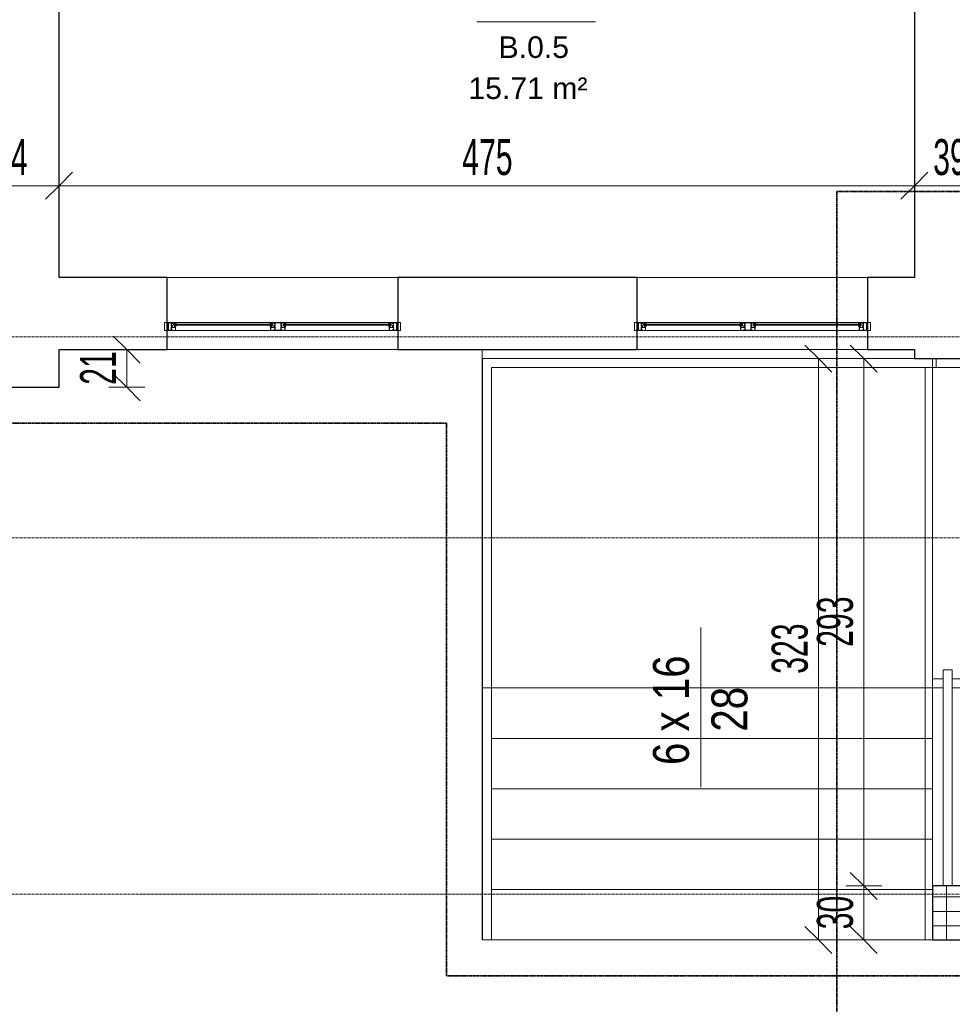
# Model space of a CAD drawing. Header units: millimetres. Extents: x -56965 to 15328, y -25411 to 16900.
# Tile 19 of 69: x -29662 to -24483, y -17272 to -11802. Entities that reach past the tile are written whole.
import ezdxf

# ---------------------------------------------------------------- set-up
doc = ezdxf.new("R2010")
doc.units = ezdxf.units.MM
for name, pattern in [('__FK_przerywana', [3.2004, 1.6002, -1.6002]), ('Linia siatki', [22.225, 12.7, -3.175, 3.175, -3.175]), ('Ponad', [3.96875, 2.38125, -1.5875])]:
    doc.linetypes.add(name, pattern=pattern)
for name, color, linetype, lineweight in [('A-ANNO-DIMS', 7, 'Continuous', 5), ('A-ANNO-DIMS-100', 7, 'Continuous', 5), ('A-AREA', 7, 'Continuous', 5), ('A-AREA-IDEN', 7, 'Continuous', 5), ('A-DETL-GENF', 7, 'Continuous', 5), ('A-FLOR', 7, 'Continuous', 5), ('A-FLOR-HRAL', 7, 'Continuous', 5), ('A-GLAZ', 7, 'Continuous', 5), ('A-WALL', 7, 'Continuous', 5), ('G-IMPT', 7, 'Continuous', 5), ('S-COLS', 7, 'Continuous', 5), ('S-COLS-SYMB', 7, 'Continuous', 25), ('S-GRID', 7, 'Continuous', 5), ('S-STRS', 7, 'Continuous', 5), ('S-STRS-IDEN', 7, 'Continuous', 5)]:
    doc.layers.add(name, color=color, linetype=linetype, lineweight=lineweight)
doc.layers.add('A-DETL', color=7, linetype='Continuous', lineweight=5, true_color=0x00a600)
doc.styles.add('Arial_1', font='arial.ttf', dxfattribs={"width": 0.8, "height": 200})
doc.styles.add('Arial_3', font='arial.ttf', dxfattribs={"height": 120})
doc.styles.add('Arial_4', font='arial.ttf', dxfattribs={"width": 0.6, "height": 200})
doc.dimstyles.new('standard_wielkość_otworów', dxfattribs={"dimscale": 304.8, "dimtxt": 204.05188, "dimasz": 0.492126, "dimexe": 0.328084, "dimexo": 0.0625, "dimgap": 0, "dimtad": 1, "dimdec": 0, "dimlfac": 0.1, "dimzin": 0, "dimdsep": 46, "dimtxsty": 'Arial_4', "dimblk1": 'OBLIQUE', "dimblk2": 'OBLIQUE', "dimsah": 1, "dimcen": 0.09, "dimazin": 0, "dimtfac": 1, "dimtdec": 4, "dimtix": 1, "dimtmove": 0, "dimatfit": 3, "dimfxl": 0.328084, "dimfxlon": 1, "dimtvp": 1, "dimtolj": 1, "dimtzin": 0, "dimarcsym": 2})
doc.dimstyles.new('standard_wielkość_otworów_1', dxfattribs={"dimscale": 304.8, "dimtxt": 204.05188, "dimasz": 0.492126, "dimexe": 0.328084, "dimexo": 0.0625, "dimgap": 0, "dimtad": 1, "dimdec": 0, "dimlfac": 0.1, "dimzin": 0, "dimdsep": 46, "dimtxsty": 'Arial_4', "dimblk1": 'OBLIQUE', "dimblk2": 'OBLIQUE', "dimsah": 1, "dimcen": 0.09, "dimazin": 0, "dimtfac": 1, "dimtdec": 4, "dimtix": 1, "dimtmove": 0, "dimatfit": 3, "dimfxl": 0.328084, "dimfxlon": 1, "dimtvp": 1, "dimtolj": 1, "dimtzin": 0, "dimarcsym": 2})

# ---------------------------------------------------------------- blocks, each defined once
blk = doc.blocks.new('Typ poręczy górnej - Górna poręcz_wewnętrzny_-1529173-PARTER')
at = {"layer": 'A-FLOR-HRAL'}
for p, q in [((-24533.4, -15414.4), (-24483.4, -15414.4)), ((-24533.4, -16614.4), (-24533.4, -15414.4)), ((-24483.4, -15414.4), (-24483.4, -16614.4))]:
    blk.add_line(p, q, dxfattribs=at)
blk = doc.blocks.new('Typ poręczy górnej - Górna poręcz_wewnętrzny_-V4-PARTER')
at = {"layer": 'A-FLOR-HRAL'}
for p, q in [((-24483.4, -15414.4), (-24533.4, -15414.4)), ((-24533.4, -15414.4), (-24533.4, -16614.4)), ((-24483.4, -15414.4), (-24483.4, -16614.4))]:
    blk.add_line(p, q, dxfattribs=at)
blk = doc.blocks.new('Typ poręczy górnej - Górna poręcz_wewnętrzny_-1536074-PARTER')
at = {"layer": 'A-FLOR-HRAL'}
for p, q in [((-27093, -15514.4), (-27093, -13684.8)), ((-27093, -13684.8), (-24573.4, -13684.8)), ((-24573.4, -13684.8), (-24573.4, -13734.8)), ((-27043, -13734.8), (-27043, -15514.4)), ((-24573.4, -13734.8), (-27043, -13734.8)), ((-27093, -16914.4), (-27093, -15514.4)), ((-27043, -15514.4), (-27093, -15514.4)), ((-27043, -15514.4), (-27043, -16914.4)), ((-27043, -16914.4), (-27093, -16914.4))]:
    blk.add_line(p, q, dxfattribs=at)
blk = doc.blocks.new('Typ poręczy górnej - Górna poręcz_wewnętrzny_-V9-PARTER')
at = {"layer": 'A-FLOR-HRAL'}
for p, q in [((-27093, -13684.8), (-24573.4, -13684.8)), ((-27093, -15514.4), (-27093, -13684.8)), ((-24573.4, -13684.8), (-24573.4, -13734.8)), ((-27043, -13734.8), (-24573.4, -13734.8)), ((-27043, -15514.4), (-27043, -13734.8)), ((-27093, -16914.4), (-27093, -15514.4)), ((-27043, -16914.4), (-27043, -15514.4)), ((-27093, -16914.4), (-27043, -16914.4))]:
    blk.add_line(p, q, dxfattribs=at)
blk = doc.blocks.new('Typ poręczy górnej - Górna poręcz_wewnętrzny_-1536087-PARTER')
at = {"layer": 'A-FLOR-HRAL'}
for p, q in [((-24593.4, -15514), (-24593.4, -15464)), ((-24593.4, -15464), (-24533.4, -15464)), ((-24483.4, -15464), (-24313.4, -15464)), ((-24313.4, -15464), (-24313.4, -15514)), ((-24533.4, -15514), (-24593.4, -15514)), ((-24313.4, -15514), (-24483.4, -15514))]:
    blk.add_line(p, q, dxfattribs=at)
blk = doc.blocks.new('Typ poręczy górnej - Górna poręcz_wewnętrzny_-V10-PARTER')
at = {"layer": 'A-FLOR-HRAL'}
for p, q in [((-24593.4, -15464), (-24593.4, -15514)), ((-24593.4, -15464), (-24533.4, -15464)), ((-24483.4, -15464), (-24313.4, -15464)), ((-24313.4, -15464), (-24313.4, -15514)), ((-24593.4, -15514), (-24533.4, -15514)), ((-24483.4, -15514), (-24313.4, -15514))]:
    blk.add_line(p, q, dxfattribs=at)
blk = doc.blocks.new('Typ poręczy górnej - Górna poręcz_wewnętrzny_-1536098-PARTER')
at = {"layer": 'A-FLOR-HRAL'}
for p, q in [((-24593.4, -13734.8), (-24593.4, -13684.8)), ((-24593.4, -13684.8), (-24313.4, -13684.8)), ((-24313.4, -13684.8), (-24313.4, -13734.8)), ((-24313.4, -13734.8), (-24593.4, -13734.8))]:
    blk.add_line(p, q, dxfattribs=at)
blk = doc.blocks.new('Typ poręczy górnej - Górna poręcz_wewnętrzny_-V11-PARTER')
at = {"layer": 'A-FLOR-HRAL'}
for p, q in [((-24593.4, -13684.8), (-24593.4, -13734.8)), ((-24593.4, -13684.8), (-24313.4, -13684.8)), ((-24313.4, -13684.8), (-24313.4, -13734.8)), ((-24593.4, -13734.8), (-24313.4, -13734.8))]:
    blk.add_line(p, q, dxfattribs=at)
blk = doc.blocks.new('Aluprof_MB-45_I_Alu_Window-FIX-4-panel_ENG_R-00495 - 1230 x 1481-1597105-PARTER')
at = {"layer": 'A-DETL-GENF'}
for p, q in [((-68.5, -50), (-590, -50)), ((590, -50), (18.5, -50)), ((-63.7, -95), (-593.3, -95)), ((-590, -59), (-68.5, -59)), ((-590, -65), (-68.5, -65)), ((593.2, -95), (-13.9, -95)), ((18.5, -59), (590, -59)), ((18.5, -65), (590, -65))]:
    blk.add_line(p, q, dxfattribs=at)
at = {"layer": 'A-GLAZ', "color": 55, "true_color": 0xafaf3c}
for p, q in [((-655, -50), (-640, -50)), ((-655, -95), (-655, -50)), ((-640, -50), (-640, -95)), ((655, -50), (640, -50)), ((640, -50), (640, -95)), ((655, -95), (655, -50)), ((-640, -95), (-655, -95)), ((640, -95), (655, -95))]:
    blk.add_line(p, q, dxfattribs=at)
at = {"layer": 'G-IMPT'}
for p, q in [((-602.7, -65), (-602.4, -65)), ((-593.2, -68.6), (-595.1, -68.6)), ((-593, -73.4), (-592.9, -71.7)), ((-591.9, -73.6), (-592.8, -73.6)), ((-592.6, -67.7), (-592.7, -68.2)), ((-592.4, -65), (-590.9, -65)), ((-589.9, -66.7), (-591.1, -72.9)), ((-68.6, -66.7), (-67.4, -72.9)), ((-66.1, -65), (-67.6, -65)), ((-66.6, -73.6), (-65.7, -73.6)), ((-65.9, -67.7), (-65.8, -68.2)), ((-65.5, -73.4), (-65.6, -71.7)), ((-65.3, -68.6), (-63.4, -68.6)), ((-55.8, -65), (-56.1, -65)), ((5.8, -65), (6.1, -65)), ((15.3, -68.6), (13.4, -68.6)), ((15.5, -73.4), (15.6, -71.7)), ((16.6, -73.6), (15.7, -73.6)), ((15.9, -67.7), (15.8, -68.2)), ((16.1, -65), (17.6, -65)), ((18.6, -66.7), (17.4, -72.9)), ((589.9, -66.7), (591.1, -72.9)), ((592.4, -65), (590.9, -65)), ((591.9, -73.6), (592.8, -73.6)), ((592.6, -67.7), (592.7, -68.2)), ((593, -73.4), (592.9, -71.7)), ((593.2, -68.6), (595.1, -68.6)), ((602.7, -65), (602.4, -65))]:
    blk.add_line(p, q, dxfattribs=at)
at = {"layer": 'G-IMPT', "flags": 128}
for points in [[(-590, -50.5), (-590.5, -50), (-640, -50), (-640, -53.6), (-638.5, -54), (-638, -54), (-638, -52), (-635, -52), (-635, -61.7), (-634.8, -61.9), (-635, -62.1), (-635, -70), (-638, -70), (-638, -68), (-638.5, -68), (-640, -68.4), (-640, -76.6), (-638.5, -77), (-638, -77), (-638, -75), (-635, -75), (-635, -83.8), (-634.8, -84), (-635, -84.2), (-635, -93), (-638, -93), (-638, -91), (-638.5, -91), (-640, -91.4), (-640, -95), (-611, -95), (-611, -91.4), (-612.5, -91), (-613, -91), (-613, -93), (-616, -93), (-616, -84.2), (-616.2, -84), (-616, -83.8), (-616, -75), (-613, -75), (-613, -77), (-612.5, -77), (-611, -76.6), (-611, -65.9), (-611.2, -65.7), (-612, -65.7), (-612.2, -65.9), (-612.2, -67.2), (-616, -67.2), (-616, -62.1), (-616.2, -61.9), (-616, -61.7), (-616, -56.7), (-612.2, -56.7), (-612.2, -58), (-612, -58.2), (-611.2, -58.2), (-611, -58), (-611, -55.5), (-611.2, -55.3), (-614.5, -55.3), (-614.5, -54), (-616, -54), (-616, -51.6), (-600, -51.6), (-600, -54), (-601.5, -54), (-601.5, -55), (-598, -55), (-597, -54), (-598.5, -54), (-598.5, -51.5), (-591.5, -51.5), (-591.5, -54), (-593, -54), (-592, -55), (-590, -55)], [(-617.6, -68.2), (-617.1, -68.7), (-612.5, -68.7), (-612.5, -73.5), (-617.1, -73.5), (-617.6, -74), (-617.6, -93.4), (-633.4, -93.4), (-633.4, -74), (-633.9, -73.5), (-638.5, -73.5), (-638.5, -71.5), (-633.9, -71.5), (-633.4, -71), (-633.4, -51.6), (-617.6, -51.6)], [(18, -50), (18.5, -50.5), (18.5, -55), (16.5, -55), (15.5, -54), (17, -54), (17, -51.5), (10, -51.5), (10, -54), (11.5, -54), (10.5, -55), (7, -55), (7, -54), (8.5, -54), (8.5, -51.8), (-7.5, -51.8), (-7.5, -54), (-6, -54), (-6, -55.3), (-2.7, -55.3), (-2.5, -55.5), (-2.5, -58), (-2.7, -58.2), (-3.5, -58.2), (-3.7, -58), (-3.7, -56.7), (-7.6, -56.7), (-7.6, -61.7), (-7.8, -61.9), (-7.6, -62.1), (-7.6, -67.2), (-3.7, -67.2), (-3.7, -65.9), (-3.5, -65.7), (-2.7, -65.7), (-2.5, -65.9), (-2.5, -76.6), (-4, -77), (-4.5, -77), (-4.5, -75), (-7.5, -75), (-7.5, -83.8), (-7.7, -84), (-7.5, -84.2), (-7.5, -93), (-4.5, -93), (-4.5, -91), (-4, -91), (-2.5, -91.4), (-2.5, -95), (-47.5, -95), (-47.5, -91.4), (-46, -91), (-45.5, -91), (-45.5, -93), (-42.5, -93), (-42.5, -84.2), (-42.3, -84), (-42.5, -83.8), (-42.5, -75), (-45.5, -75), (-45.5, -77), (-46, -77), (-47.5, -76.6), (-47.5, -65.9), (-47.3, -65.7), (-46.5, -65.7), (-46.3, -65.9), (-46.3, -67.2), (-42.4, -67.2), (-42.4, -62.1), (-42.2, -61.9), (-42.4, -61.7), (-42.4, -56.7), (-46.3, -56.7), (-46.3, -58), (-46.5, -58.2), (-47.3, -58.2), (-47.5, -58), (-47.5, -55.5), (-47.3, -55.3), (-44, -55.3), (-44, -54), (-42.5, -54), (-42.5, -51.6), (-58.5, -51.6), (-58.5, -54), (-57, -54), (-57, -55), (-60.5, -55), (-61.5, -54), (-60, -54), (-60, -51.5), (-67, -51.5), (-67, -54), (-65.5, -54), (-66.5, -55), (-68.5, -55), (-68.5, -50.5), (-68, -50)], [(-40.7, -51.8), (-9.3, -51.8), (-9.3, -68.5), (-8.8, -69), (-4.3, -69), (-4.3, -73.2), (-8.8, -73.2), (-9.3, -73.7), (-9.3, -93.2), (-40.7, -93.2), (-40.7, -73.7), (-41.2, -73.2), (-45.7, -73.2), (-45.7, -69), (-41.2, -69), (-40.7, -68.5)], [(590, -50.5), (590.5, -50), (640, -50), (640, -53.6), (638.5, -54), (638, -54), (638, -52), (635, -52), (635, -61.7), (634.8, -61.9), (635, -62.1), (635, -70), (638, -70), (638, -68), (638.5, -68), (640, -68.4), (640, -76.6), (638.5, -77), (638, -77), (638, -75), (635, -75), (635, -83.8), (634.8, -84), (635, -84.2), (635, -93), (638, -93), (638, -91), (638.5, -91), (640, -91.4), (640, -95), (611, -95), (611, -91.4), (612.5, -91), (613, -91), (613, -93), (616, -93), (616, -84.2), (616.2, -84), (616, -83.8), (616, -75), (613, -75), (613, -77), (612.5, -77), (611, -76.6), (611, -65.9), (611.2, -65.7), (612, -65.7), (612.2, -65.9), (612.2, -67.2), (616, -67.2), (616, -62.1), (616.2, -61.9), (616, -61.7), (616, -56.7), (612.2, -56.7), (612.2, -58), (612, -58.2), (611.2, -58.2), (611, -58), (611, -55.5), (611.2, -55.3), (614.5, -55.3), (614.5, -54), (616, -54), (616, -51.6), (600, -51.6), (600, -54), (601.5, -54), (601.5, -55), (598, -55), (597, -54), (598.5, -54), (598.5, -51.5), (591.5, -51.5), (591.5, -54), (593, -54), (592, -55), (590, -55)], [(617.6, -68.2), (617.1, -68.7), (612.5, -68.7), (612.5, -73.5), (617.1, -73.5), (617.6, -74), (617.6, -93.4), (633.4, -93.4), (633.4, -74), (633.9, -73.5), (638.5, -73.5), (638.5, -71.5), (633.9, -71.5), (633.4, -71), (633.4, -51.6), (617.6, -51.6)], [(-613.2, -90.8), (-613.3, -91.2), (-613.9, -91.4), (-615, -90.7), (-614.7, -89.8), (-609.8, -89.8), (-609.8, -93.1), (-609.3, -93.6), (-595.4, -93.6), (-594.4, -92.6), (-594.4, -78.7), (-594.9, -78.2), (-612.2, -78.2), (-615.1, -78.2), (-615.5, -77.3), (-613.6, -75.5), (-613.2, -75.6), (-613.2, -77.2), (-611, -77.2), (-594.8, -77.2), (-594.3, -76.7), (-594.3, -74.5), (-595.5, -74.5), (-600.6, -72.6), (-601, -72.1), (-600.9, -71.7), (-600.2, -71.5), (-595.3, -73.3), (-594.5, -73.3), (-594.8, -71.5), (-593.5, -71.5), (-593, -72), (-593, -94.7), (-593.3, -95), (-611, -95), (-611, -90.8)], [(-596.3, -58.9), (-597.9, -58.9), (-598.7, -59), (-600, -59), (-600.3, -58.7), (-600, -55.3), (-599.7, -55), (-590.3, -55), (-590, -55.3), (-589.7, -58.7), (-590, -59), (-591.3, -59), (-592.1, -58.9), (-593.7, -58.9), (-594.4, -59), (-595.6, -59)], [(-62.2, -58.9), (-60.6, -58.9), (-59.8, -59), (-58.5, -59), (-58.2, -58.7), (-58.5, -55.3), (-58.8, -55), (-68.2, -55), (-68.5, -55.3), (-68.8, -58.7), (-68.5, -59), (-67.2, -59), (-66.4, -58.9), (-64.8, -58.9), (-64.1, -59), (-62.9, -59)], [(-45.3, -90.8), (-45.2, -91.2), (-44.6, -91.4), (-43.5, -90.7), (-43.8, -89.8), (-48.7, -89.8), (-48.7, -93.1), (-49.2, -93.6), (-63.1, -93.6), (-64.1, -92.6), (-64.1, -78.7), (-63.6, -78.2), (-46.3, -78.2), (-43.4, -78.2), (-43, -77.3), (-44.9, -75.5), (-45.3, -75.6), (-45.3, -77.2), (-47.5, -77.2), (-63.7, -77.2), (-64.2, -76.7), (-64.2, -74.5), (-63, -74.5), (-57.9, -72.6), (-57.5, -72.1), (-57.6, -71.7), (-58.3, -71.5), (-63.2, -73.3), (-64, -73.3), (-63.7, -71.5), (-65, -71.5), (-65.5, -72), (-65.5, -94.7), (-65.3, -95), (-47.5, -95), (-47.5, -90.8)], [(-4.7, -90.8), (-4.8, -91.2), (-5.4, -91.4), (-6.5, -90.7), (-6.2, -89.8), (-1.3, -89.8), (-1.3, -93.1), (-0.8, -93.6), (13.1, -93.6), (14.1, -92.6), (14.1, -78.7), (13.6, -78.2), (-3.7, -78.2), (-6.6, -78.2), (-7, -77.3), (-5.1, -75.5), (-4.7, -75.6), (-4.7, -77.2), (-2.5, -77.2), (13.7, -77.2), (14.2, -76.7), (14.2, -74.5), (13, -74.5), (7.9, -72.6), (7.5, -72.1), (7.6, -71.7), (8.3, -71.5), (13.2, -73.3), (14, -73.3), (13.7, -71.5), (15, -71.5), (15.5, -72), (15.5, -94.7), (15.2, -95), (-2.5, -95), (-2.5, -90.8)], [(12.2, -58.9), (10.6, -58.9), (9.8, -59), (8.5, -59), (8.2, -58.7), (8.5, -55.3), (8.8, -55), (18.2, -55), (18.5, -55.3), (18.8, -58.7), (18.5, -59), (17.2, -59), (16.4, -58.9), (14.8, -58.9), (14.1, -59), (12.9, -59)], [(596.3, -58.9), (597.9, -58.9), (598.7, -59), (600, -59), (600.3, -58.7), (600, -55.3), (599.7, -55), (590.3, -55), (590, -55.3), (589.7, -58.7), (590, -59), (591.3, -59), (592.1, -58.9), (593.7, -58.9), (594.4, -59), (595.6, -59)], [(613.2, -90.8), (613.3, -91.2), (613.9, -91.4), (615, -90.7), (614.7, -89.8), (609.8, -89.8), (609.8, -93.1), (609.3, -93.6), (595.4, -93.6), (594.4, -92.6), (594.4, -78.7), (594.9, -78.2), (612.2, -78.2), (615.1, -78.2), (615.5, -77.3), (613.6, -75.5), (613.2, -75.6), (613.2, -77.2), (611, -77.2), (594.8, -77.2), (594.3, -76.7), (594.3, -74.5), (595.5, -74.5), (600.6, -72.6), (601, -72.1), (600.9, -71.7), (600.2, -71.5), (595.3, -73.3), (594.5, -73.3), (594.8, -71.5), (593.5, -71.5), (593, -72), (593, -94.7), (593.2, -95), (611, -95), (611, -90.8)]]:
    blk.add_lwpolyline(points, close=True, dxfattribs=at)
for points in [[(-597, -55), (-597, -54), (-597.5, -54), (-597.5, -53.5), (-597.3, -53.1), (-596.5, -52), (-593.5, -52), (-592.7, -53.1), (-592.5, -53.5), (-592.5, -54), (-593, -54), (-593, -55)], [(-61.5, -55), (-61.5, -54), (-61, -54), (-61, -53.5), (-61.2, -53.1), (-62, -52), (-65, -52), (-65.8, -53.1), (-66, -53.5), (-66, -54), (-65.5, -54), (-65.5, -55)], [(11.5, -55), (11.5, -54), (11, -54), (11, -53.5), (11.2, -53.1), (12, -52), (15, -52), (15.8, -53.1), (16, -53.5), (16, -54), (15.5, -54), (15.5, -55)], [(597, -55), (597, -54), (597.5, -54), (597.5, -53.5), (597.3, -53.1), (596.5, -52), (593.5, -52), (592.7, -53.1), (592.5, -53.5), (592.5, -54), (593, -54), (593, -55)], [(-544, -59), (-604, -59), (-604, -65), (-544, -65)], [(-593.1, -71.5), (-595.2, -71.5), (-595.4, -72.3)], [(-114.5, -59), (-54.5, -59), (-54.5, -65), (-114.5, -65)], [(-65.4, -71.5), (-63.3, -71.5), (-63.1, -72.3)], [(64.5, -59), (4.5, -59), (4.5, -65), (64.5, -65)], [(15.4, -71.5), (13.3, -71.5), (13.1, -72.3)], [(544, -59), (604, -59), (604, -65), (544, -65)], [(593.1, -71.5), (595.2, -71.5), (595.4, -72.3)]]:
    blk.add_lwpolyline(points, dxfattribs=at)
at = {"layer": 'G-IMPT'}
for centre in [(-595, -53.7), (-63.5, -53.7), (13.5, -53.7), (595, -53.7)]:
    blk.add_circle(centre, 1, dxfattribs=at)
for centre, radius, start, end in [((-602.8, -65.8), 0.82, 88.3309, 254.1936), ((-606.2, -77), 10.9, 24.1906, 72.9309), ((-603, -72.1), 7.1, 38.4087, 84.7254), ((-597, -67.3), 0.57, 216.6541, 311.4905), ((-592.3, -69.8), 4.82, 91.8339, 154.522), ((-595.9, -72.2), 0.5, 224.7824, 345), ((-592.3, -69), 3.53, 72.0819, 164.2736), ((-595.1, -68), 0.606, 180.9387, 274.7577), ((-593.4, -68), 0.711, 284.2724, 341.4484), ((-593.1, -71.7), 0.2, 355, 90), ((-592.8, -73.4), 0.2, 175, 270), ((-591.2, -68), 1.38, 95.8715, 168.0912), ((-591.9, -72.8), 0.8, 270, 355.7208), ((-591.4, -66.1), 0.492, 278.4511, 68.4438), ((-591, -66.2), 1.19, 335.9195, 86.1021), ((-67.5, -66.2), 1.19, 93.8979, 204.0805), ((-67.1, -66.1), 0.492, 111.5562, 261.5489), ((-66.6, -72.8), 0.8, 184.2792, 270), ((-66.2, -69), 3.53, 15.7264, 107.9181), ((-67.3, -68), 1.38, 11.9088, 84.1285), ((-66.2, -69.8), 4.82, 25.478, 88.1661), ((-65.1, -68), 0.711, 198.5516, 255.7276), ((-65.7, -73.4), 0.2, 270, 5), ((-65.4, -71.7), 0.2, 90, 185), ((-63.4, -68), 0.606, 265.2423, 359.0613), ((-62.6, -72.2), 0.5, 195, 315.2176), ((-52.3, -77), 10.9, 107.0691, 155.8094), ((-61.5, -67.3), 0.57, 228.5095, 323.3459), ((-55.5, -72.1), 7.1, 95.2746, 141.5913), ((-55.7, -65.8), 0.82, 285.8064, 91.6691), ((5.7, -65.8), 0.82, 88.3309, 254.1936), ((2.3, -77), 10.9, 24.1906, 72.9309), ((5.5, -72.1), 7.1, 38.4087, 84.7254), ((11.5, -67.3), 0.57, 216.6541, 311.4905), ((16.2, -69.8), 4.82, 91.8339, 154.522), ((12.6, -72.2), 0.5, 224.7824, 345), ((16.2, -69), 3.53, 72.0819, 164.2736), ((13.4, -68), 0.606, 180.9387, 274.7577), ((15.1, -68), 0.711, 284.2724, 341.4484), ((15.4, -71.7), 0.2, 355, 90), ((15.7, -73.4), 0.2, 175, 270), ((17.3, -68), 1.38, 95.8715, 168.0912), ((16.6, -72.8), 0.8, 270, 355.7208), ((17.1, -66.1), 0.492, 278.4511, 68.4438), ((17.5, -66.2), 1.19, 335.9195, 86.1021), ((591, -66.2), 1.19, 93.8979, 204.0805), ((591.4, -66.1), 0.492, 111.5562, 261.5489), ((591.9, -72.8), 0.8, 184.2792, 270), ((592.3, -69), 3.53, 15.7264, 107.9181), ((591.2, -68), 1.38, 11.9088, 84.1285), ((592.3, -69.8), 4.82, 25.478, 88.1661), ((593.4, -68), 0.711, 198.5516, 255.7276), ((592.8, -73.4), 0.2, 270, 5), ((593.1, -71.7), 0.2, 90, 185), ((595.1, -68), 0.606, 265.2423, 359.0613), ((595.9, -72.2), 0.5, 195, 315.2176), ((606.2, -77), 10.9, 107.0691, 155.8094), ((597, -67.3), 0.57, 228.5095, 323.3459), ((603, -72.1), 7.1, 95.2746, 141.5913), ((602.8, -65.8), 0.82, 285.8064, 91.6691)]:
    blk.add_arc(centre, radius, start, end, dxfattribs=at)
blk = doc.blocks.new('SKo Słup prefabrykowany ___FK_04_0 - S1 30X30-1811585-PARTER')
at = {"layer": 'S-COLS'}
h = blk.add_hatch(dxfattribs=at)
h.set_pattern_fill('FP_21', color=256, style=0, pattern_type=2)
h.set_pattern_definition([(0, (24443.42, 16764.41), (0, 80), []), (90, (24443.42, 16764.41), (-80, 5e-15), [])])
h.paths.add_polyline_path([(150, -150), (150, 150), (-150, 150), (-150, -150)])
at = {"layer": 'S-COLS-SYMB'}
for p, q in [((-150, 150), (-150, -150)), ((150, 150), (-150, 150)), ((150, -150), (150, 150)), ((-150, -150), (150, -150))]:
    blk.add_line(p, q, dxfattribs=at)
blk = doc.blocks.new('AN_pomieszczenia - Room Tag With Area-359654-PARTER')
at = {"layer": 'A-AREA-IDEN'}
for p in [(-3.295, 0), (3.295, 0)]:
    blk.add_line(p, (0, 0), dxfattribs=at)
blk = doc.blocks.new('OBS oznaczenie biegu schodów ___FK_4_0 - OBS_Oznaczenie biegu schodów-885247-PARTER')
at = {"layer": 'S-STRS-IDEN'}
blk.add_line((1.184, 0.362), (10.056, 0.362), dxfattribs=at)
blk = doc.blocks.new('DIMBLOCK150-PARTER')
at = {"layer": 'A-ANNO-DIMS-100', "color": 250, "true_color": 0x303030, "transparency": 16777216}
for p, q in [((-29983.4, -12724.7), (-29983.4, -12624.7)), ((-29443.4, -12724.7), (-29443.4, -12624.7)), ((-29983.4, -12724.7), (-29908.4, -12649.7)), ((-29443.4, -12724.7), (-29368.4, -12649.7)), ((-29983.4, -12724.7), (-30058.4, -12799.7)), ((-29983.4, -12724.7), (-29443.4, -12724.7)), ((-29983.4, -12724.7), (-29983.4, -12824.7)), ((-29443.4, -12724.7), (-29518.4, -12799.7)), ((-29443.4, -12724.7), (-29443.4, -12824.7))]:
    blk.add_line(p, q, dxfattribs=at)
at = {"layer": 'A-ANNO-DIMS-100', "color": 0, "transparency": 16777216, "insert": (-29804.5, -12465.1), "char_height": 200, "width": 218.492, "attachment_point": 1, "line_spacing_factor": 0.941778, "style": 'Arial_4'}
blk.add_mtext('54', dxfattribs=at)
blk = doc.blocks.new('_Oblique')
at = {"color": 0, "linetype": 'ByBlock', "lineweight": -2}
blk.add_line((-0.5, -0.5), (0.5, 0.5), dxfattribs=at)
blk = doc.blocks.new('DIMBLOCK151-PARTER')
at = {"layer": 'A-ANNO-DIMS-100', "color": 250, "true_color": 0x303030, "transparency": 16777216}
for p, q in [((-29443.4, -12724.7), (-29443.4, -12624.7)), ((-24693.4, -12724.7), (-24693.4, -12624.7)), ((-29443.4, -12724.7), (-29368.4, -12649.7)), ((-24693.4, -12724.7), (-24618.4, -12649.7)), ((-29443.4, -12724.7), (-29518.4, -12799.7)), ((-29443.4, -12724.7), (-24693.4, -12724.7)), ((-29443.4, -12724.7), (-29443.4, -12824.7)), ((-24693.4, -12724.7), (-24768.4, -12799.7)), ((-24693.4, -12724.7), (-24693.4, -12824.7))]:
    blk.add_line(p, q, dxfattribs=at)
at = {"layer": 'A-ANNO-DIMS-100', "color": 0, "transparency": 16777216, "insert": (-27205, -12465.1), "char_height": 200, "width": 327.739, "attachment_point": 1, "line_spacing_factor": 0.941778, "style": 'Arial_4'}
blk.add_mtext('475', dxfattribs=at)
blk = doc.blocks.new('DIMBLOCK152-PARTER')
at = {"layer": 'A-ANNO-DIMS-100', "color": 250, "true_color": 0x303030, "transparency": 16777216}
for p, q in [((-24693.4, -12724.7), (-24693.4, -12624.7)), ((-24303.4, -12724.7), (-24303.4, -12624.7)), ((-24693.4, -12724.7), (-24618.4, -12649.7)), ((-24303.4, -12724.7), (-24228.4, -12649.7)), ((-24693.4, -12724.7), (-24768.4, -12799.7)), ((-24693.4, -12724.7), (-24303.4, -12724.7)), ((-24693.4, -12724.7), (-24693.4, -12824.7)), ((-24303.4, -12724.7), (-24378.4, -12799.7)), ((-24303.4, -12724.7), (-24303.4, -12824.7))]:
    blk.add_line(p, q, dxfattribs=at)
at = {"layer": 'A-ANNO-DIMS-100', "color": 0, "transparency": 16777216, "insert": (-24589.5, -12465.1), "char_height": 200, "width": 218.492, "attachment_point": 1, "line_spacing_factor": 0.941778, "style": 'Arial_4'}
blk.add_mtext('39', dxfattribs=at)
blk = doc.blocks.new('DIMBLOCK330-PARTER')
at = {"layer": 'A-ANNO-DIMS-100', "color": 250, "true_color": 0x303030, "transparency": 16777216}
for p, q in [((-29067.5, -13634.4), (-29142.5, -13559.4)), ((-29067.5, -13634.4), (-29167.5, -13634.4)), ((-29067.5, -13844.4), (-29067.5, -13634.4)), ((-29067.5, -13634.4), (-28992.5, -13709.4)), ((-29067.5, -13634.4), (-28967.5, -13634.4)), ((-29067.5, -13844.4), (-29142.5, -13769.4)), ((-29067.5, -13844.4), (-29167.5, -13844.4)), ((-29067.5, -13844.4), (-28992.5, -13919.4)), ((-29067.5, -13844.4), (-28967.5, -13844.4))]:
    blk.add_line(p, q, dxfattribs=at)
at = {"layer": 'A-ANNO-DIMS-100', "color": 0, "transparency": 16777216, "insert": (-29327.2, -13830.4), "char_height": 200, "width": 218.492, "attachment_point": 1, "rotation": 90, "line_spacing_factor": 0.941778, "style": 'Arial_4'}
blk.add_mtext('21', dxfattribs=at)
blk = doc.blocks.new('DIMBLOCK369-PARTER')
at = {"layer": 'A-ANNO-DIMS-100', "color": 250, "true_color": 0x303030, "transparency": 16777216}
for p, q in [((-25226.9, -13684.4), (-25301.9, -13609.4)), ((-25226.9, -13684.4), (-25326.9, -13684.4)), ((-25226.9, -16914.4), (-25226.9, -13684.4)), ((-25226.9, -13684.4), (-25151.9, -13759.4)), ((-25226.9, -13684.4), (-25126.9, -13684.4)), ((-25226.9, -16914.4), (-25301.9, -16839.4)), ((-25226.9, -16914.4), (-25326.9, -16914.4)), ((-25226.9, -16914.4), (-25151.9, -16989.4)), ((-25226.9, -16914.4), (-25126.9, -16914.4))]:
    blk.add_line(p, q, dxfattribs=at)
at = {"layer": 'A-ANNO-DIMS-100', "color": 0, "transparency": 16777216, "insert": (-25486.5, -15436), "char_height": 200, "width": 327.739, "attachment_point": 1, "rotation": 90, "line_spacing_factor": 0.941778, "style": 'Arial_4'}
blk.add_mtext('323', dxfattribs=at)
blk = doc.blocks.new('DIMBLOCK370-PARTER')
at = {"layer": 'A-ANNO-DIMS-100', "color": 250, "true_color": 0x303030, "transparency": 16777216}
for p, q in [((-24975.5, -13684.4), (-25050.5, -13609.4)), ((-24975.5, -13684.4), (-25075.5, -13684.4)), ((-24975.5, -13684.4), (-24975.5, -16614.4)), ((-24975.5, -13684.4), (-24900.5, -13759.4)), ((-24975.5, -13684.4), (-24875.5, -13684.4)), ((-24975.5, -16614.4), (-25050.5, -16539.4)), ((-24975.5, -16614.4), (-25075.5, -16614.4)), ((-24975.5, -16614.4), (-24900.5, -16689.4)), ((-24975.5, -16614.4), (-24875.5, -16614.4))]:
    blk.add_line(p, q, dxfattribs=at)
at = {"layer": 'A-ANNO-DIMS-100', "color": 0, "transparency": 16777216, "insert": (-25235.1, -15286), "char_height": 200, "width": 327.739, "attachment_point": 1, "rotation": 90, "line_spacing_factor": 0.941778, "style": 'Arial_4'}
blk.add_mtext('293', dxfattribs=at)
blk = doc.blocks.new('DIMBLOCK371-PARTER')
at = {"layer": 'A-ANNO-DIMS-100', "color": 250, "true_color": 0x303030, "transparency": 16777216}
for p, q in [((-24975.5, -16614.4), (-25050.5, -16539.4)), ((-24975.5, -16614.4), (-25075.5, -16614.4)), ((-24975.5, -16614.4), (-24975.5, -16914.4)), ((-24975.5, -16614.4), (-24900.5, -16689.4)), ((-24975.5, -16614.4), (-24875.5, -16614.4)), ((-24975.5, -16914.4), (-25050.5, -16839.4)), ((-24975.5, -16914.4), (-25075.5, -16914.4)), ((-24975.5, -16914.4), (-24900.5, -16989.4)), ((-24975.5, -16914.4), (-24875.5, -16914.4))]:
    blk.add_line(p, q, dxfattribs=at)
at = {"layer": 'A-ANNO-DIMS-100', "color": 0, "transparency": 16777216, "insert": (-25235.1, -16855.4), "char_height": 200, "width": 218.492, "attachment_point": 1, "rotation": 90, "line_spacing_factor": 0.941778, "style": 'Arial_4'}
blk.add_mtext('30', dxfattribs=at)

msp = doc.modelspace()

# ---------------------------------------------------------------- linework, layer by layer
at = {"layer": 'A-AREA'}
for p, q in [((-24593.41602, -16614.40745), (-24593.41602, -15514.40745)), ((-24593.41602, -15514.40745), (-24533.41602, -15514.40745))]:
    msp.add_line(p, q, dxfattribs=at)
at = {"layer": 'A-DETL', "color": 5, "linetype": '__FK_przerywana', "lineweight": 35, "true_color": 0x0000ff}
for p, q in [((-25124.54454, -12757.24914), (-15544.98669, -12757.24914)), ((-25124.54454, -17514.40745), (-25124.54454, -12757.24914))]:
    msp.add_line(p, q, dxfattribs=at)
at = {"layer": 'A-DETL', "color": 6, "linetype": '__FK_przerywana', "lineweight": 35, "true_color": 0xff00ff}
for p, q in [((-27293.01602, -14044.40745), (-36113.41602, -14044.40745)), ((-27293.01602, -17114.40745), (-27293.01602, -14044.40745)), ((-13373.81602, -17114.40745), (-27293.01602, -17114.40745))]:
    msp.add_line(p, q, dxfattribs=at)
at = {"layer": 'A-FLOR', "color": 252, "true_color": 0x838383}
for p, q in [((-24633.41602, -16914.40745), (-24633.41602, -13734.80745)), ((-24593.41602, -16914.40745), (-24633.41602, -16914.40745))]:
    msp.add_line(p, q, dxfattribs=at)
at = {"layer": 'A-WALL', "lineweight": 25}
for p, q in [((-29443.41602, -13234.40745), (-29443.41602, -11459.40745)), ((-24693.41602, -11459.40745), (-24693.41602, -13234.40745)), ((-28843.41602, -13234.40745), (-29443.41602, -13234.40745)), ((-28843.41602, -13634.40745), (-28843.41602, -13234.40745)), ((-26233.41602, -13234.40745), (-27563.41602, -13234.40745)), ((-27563.41602, -13234.40745), (-27563.41602, -13634.40745)), ((-26233.41602, -13634.40745), (-26233.41602, -13234.40745)), ((-24693.41602, -13234.40745), (-24953.41602, -13234.40745)), ((-24953.41602, -13234.40745), (-24953.41602, -13634.40745)), ((-29443.41602, -13634.40745), (-28843.41602, -13634.40745)), ((-29443.41602, -13844.40745), (-29443.41602, -13634.40745)), ((-27563.41602, -13634.40745), (-26233.41602, -13634.40745)), ((-24953.41602, -13634.40745), (-24693.41602, -13634.40745)), ((-24693.41602, -13634.40745), (-24693.41602, -13684.40745)), ((-24693.41602, -13684.40745), (-23523.41602, -13684.40745)), ((-30843.41602, -13844.40745), (-29443.41602, -13844.40745))]:
    msp.add_line(p, q, dxfattribs=at)
at = {"layer": 'A-WALL'}
for p, q in [((-28843.41602, -13234.40745), (-27563.41602, -13234.40745)), ((-26233.41602, -13234.40745), (-24953.41602, -13234.40745)), ((-27563.41602, -13634.40745), (-28843.41602, -13634.40745)), ((-24953.41602, -13634.40745), (-26233.41602, -13634.40745))]:
    msp.add_line(p, q, dxfattribs=at)
at = {"layer": 'S-GRID', "linetype": 'Linia siatki'}
for p, q in [((-55866.74056, -13564.40745), (1287.74041, -13564.40745)), ((-55866.74056, -14680.40745), (1287.74041, -14680.40745)), ((-55866.74056, -16659.40745), (1287.74041, -16659.40745))]:
    msp.add_line(p, q, dxfattribs=at)
at = {"layer": 'S-STRS'}
for p, q in [((-27093.41602, -13634.40745), (-27093.41602, -15514.40745)), ((-27093.41602, -15794.40745), (-27093.41602, -15514.40745)), ((-27043.01602, -15514.40745), (-24633.41602, -15514.40745)), ((-27093.41602, -16074.40745), (-27093.41602, -15794.40745)), ((-27043.01602, -15794.40745), (-24633.41602, -15794.40745)), ((-27093.41602, -16354.40745), (-27093.41602, -16074.40745)), ((-27043.01602, -16074.40745), (-24633.41602, -16074.40745)), ((-27093.41602, -16634.40745), (-27093.41602, -16354.40745)), ((-27043.01602, -16354.40745), (-24633.41602, -16354.40745)), ((-27093.41602, -16914.40745), (-27093.41602, -16634.40745)), ((-27043.01602, -16634.40745), (-24633.41602, -16634.40745)), ((-27043.01602, -16914.40745), (-24633.41602, -16914.40745))]:
    msp.add_line(p, q, dxfattribs=at)
at = {"layer": 'S-STRS', "color": 9, "true_color": 0xc2c2c2}
msp.add_line((-24593.41602, -13684.40745), (-24313.41602, -13684.40745), dxfattribs=at)
at = {"layer": 'S-STRS', "color": 252, "true_color": 0x838383}
for p, q in [((-24593.41602, -13734.80745), (-24593.41602, -15464.00745)), ((-24633.41602, -15514.40745), (-24593.41602, -15514.40745)), ((-24593.41602, -15514.40745), (-24533.41602, -15514.40745)), ((-24593.41602, -15794.40745), (-24593.41602, -15514.40745)), ((-24633.41602, -15794.40745), (-24593.41602, -15794.40745)), ((-24593.41602, -16074.40745), (-24593.41602, -15794.40745)), ((-24633.41602, -16074.40745), (-24593.41602, -16074.40745)), ((-24593.41602, -16354.40745), (-24593.41602, -16074.40745)), ((-24633.41602, -16354.40745), (-24593.41602, -16354.40745)), ((-24593.41602, -16614.40745), (-24593.41602, -16354.40745)), ((-24633.41602, -16634.40745), (-24593.41602, -16634.40745)), ((-24633.41602, -16914.40745), (-24593.41602, -16914.40745))]:
    msp.add_line(p, q, dxfattribs=at)
at = {"layer": 'S-STRS', "color": 252, "linetype": 'Ponad', "true_color": 0x838383}
for p, q in [((-24593.41602, -13734.80745), (-24593.41602, -15464.00745)), ((-24633.41602, -15514.40745), (-24593.41602, -15514.40745)), ((-24633.41602, -15794.40745), (-24593.41602, -15794.40745)), ((-24633.41602, -16074.40745), (-24593.41602, -16074.40745)), ((-24633.41602, -16354.40745), (-24593.41602, -16354.40745)), ((-24633.41602, -16634.40745), (-24593.41602, -16634.40745)), ((-24633.41602, -16914.40745), (-24593.41602, -16914.40745))]:
    msp.add_line(p, q, dxfattribs=at)
at = {"layer": 'S-STRS', "linetype": 'Ponad'}
for p, q in [((-27043.01602, -15514.40745), (-24633.41602, -15514.40745)), ((-27043.01602, -15794.40745), (-24633.41602, -15794.40745)), ((-27043.01602, -16074.40745), (-24633.41602, -16074.40745)), ((-27043.01602, -16354.40745), (-24633.41602, -16354.40745)), ((-27043.01602, -16634.40745), (-24633.41602, -16634.40745)), ((-27043.01602, -16914.40745), (-24633.41602, -16914.40745))]:
    msp.add_line(p, q, dxfattribs=at)

# ---------------------------------------------------------------- block references
at = {"layer": 'A-AREA-IDEN', "xscale": 99.99999999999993, "yscale": 99.99999999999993, "zscale": 99.99999999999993}
msp.add_blockref('AN_pomieszczenia - Room Tag With Area-359654-PARTER', (-26795.20069, -11814.3752), dxfattribs=at)
at = {"layer": 'A-FLOR-HRAL'}
for name in ['Typ poręczy górnej - Górna poręcz_wewnętrzny_-1536074-PARTER', 'Typ poręczy górnej - Górna poręcz_wewnętrzny_-V9-PARTER', 'Typ poręczy górnej - Górna poręcz_wewnętrzny_-1536098-PARTER', 'Typ poręczy górnej - Górna poręcz_wewnętrzny_-V11-PARTER', 'Typ poręczy górnej - Górna poręcz_wewnętrzny_-1529173-PARTER', 'Typ poręczy górnej - Górna poręcz_wewnętrzny_-V4-PARTER', 'Typ poręczy górnej - Górna poręcz_wewnętrzny_-1536087-PARTER', 'Typ poręczy górnej - Górna poręcz_wewnętrzny_-V10-PARTER']:
    msp.add_blockref(name, (0, 0), dxfattribs=at)
at = {"layer": 'A-GLAZ', "color": 55, "true_color": 0xafaf3c}
for p in [(-28203.41602, -13434.40745), (-25593.41602, -13434.40745)]:
    msp.add_blockref('Aluprof_MB-45_I_Alu_Window-FIX-4-panel_ENG_R-00495 - 1230 x 1481-1597105-PARTER', p, dxfattribs=at)
at = {"layer": 'S-COLS-SYMB', "lineweight": 18}
msp.add_blockref('SKo Słup prefabrykowany ___FK_04_0 - S1 30X30-1811585-PARTER', (-24443.41602, -16764.40745), dxfattribs=at)
at = {"layer": 'S-STRS-IDEN', "xscale": 99.99999999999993, "yscale": 99.99999999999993, "zscale": 99.99999999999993, "rotation": 90.00000000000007}
msp.add_blockref('OBS oznaczenie biegu schodów ___FK_4_0 - OBS_Oznaczenie biegu schodów-885247-PARTER', (-25843.41602, -16184.45946), dxfattribs=at)

# ---------------------------------------------------------------- texts
at = {"layer": 'A-AREA-IDEN', "char_height": 120, "attachment_point": 1, "style": 'Arial_3'}
for s, insert, width in [('B.0.5', (-27003.36488, -11894.79398), 513.08), ('15.71 m²', (-27170.82012, -12123.10861), 857.805625)]:
    msp.add_mtext(s, dxfattribs=dict(at, insert=insert, width=width))
at = {"layer": 'S-STRS-IDEN', "char_height": 200, "attachment_point": 1, "rotation": 90, "style": 'Arial_1'}
for s, insert, width in [('6 x 16', (-26145.40231, -15942.66552), 756.793), ('28', (-25821.28773, -15757.45718), 307.848)]:
    msp.add_mtext(s, dxfattribs=dict(at, insert=insert, width=width))

# ---------------------------------------------------------------- dimensions: what is measured, and where the dimension line sits
at = {"layer": 'A-ANNO-DIMS', "color": 250, "true_color": 0x303030}
for base, p1, p2, override, picture, middle in [((-29443.41602, -12724.71734), (-29983.41602, -12624.71734), (-29443.41602, -12624.71734), {"dimpost": '<>', "dimfxl": 540}, 'DIMBLOCK150-PARTER', (-29713.41602, -12623.01202)), ((-24693.41602, -12724.71734), (-29443.41602, -12624.71734), (-24693.41602, -12624.71734), {"dimpost": '<>', "dimfxl": 4750}, 'DIMBLOCK151-PARTER', (-27068.41602, -12623.01202)), ((-24303.41602, -12724.71734), (-24693.41602, -12624.71734), (-24303.41602, -12624.71734), {"dimpost": '<>', "dimfxl": 390}, 'DIMBLOCK152-PARTER', (-24498.41602, -12622.53453))]:
    dim = msp.add_linear_dim(base=base, p1=p1, p2=p2, dimstyle='standard_wielkość_otworów', override=override, dxfattribs=at)
    dim.commit()
    dim.dimension.update_dxf_attribs({"geometry": picture, "text_midpoint": middle})
for base, p1, p2, override, picture, middle in [((-29067.51667, -13634.40745), (-29167.51667, -13844.40745), (-29167.51667, -13634.40745), {"dimpost": '<>', "dimfxl": 210}, 'DIMBLOCK330-PARTER', (-29167.92594, -13739.40745)), ((-25226.88961, -13684.40745), (-25126.88961, -16914.40745), (-25126.88961, -13684.40745), {"dimpost": '<>', "dimfxl": 3230}, 'DIMBLOCK369-PARTER', (-25329.07243, -15299.40745)), ((-24975.47918, -16614.40745), (-24875.47918, -13684.40745), (-24875.47918, -16614.40745), {"dimpost": '<>', "dimfxl": 2930}, 'DIMBLOCK370-PARTER', (-25077.66199, -15149.40745)), ((-24975.47918, -16914.40745), (-24875.47918, -16614.40745), (-24875.47918, -16914.40745), {"dimpost": '<>', "dimfxl": 300}, 'DIMBLOCK371-PARTER', (-25077.66199, -16764.40745))]:
    dim = msp.add_linear_dim(base=base, p1=p1, p2=p2, angle=90, dimstyle='standard_wielkość_otworów_1', override=override, dxfattribs=at)
    dim.commit()
    dim.dimension.update_dxf_attribs({"geometry": picture, "text_midpoint": middle})

doc.saveas('drawing.dxf')
